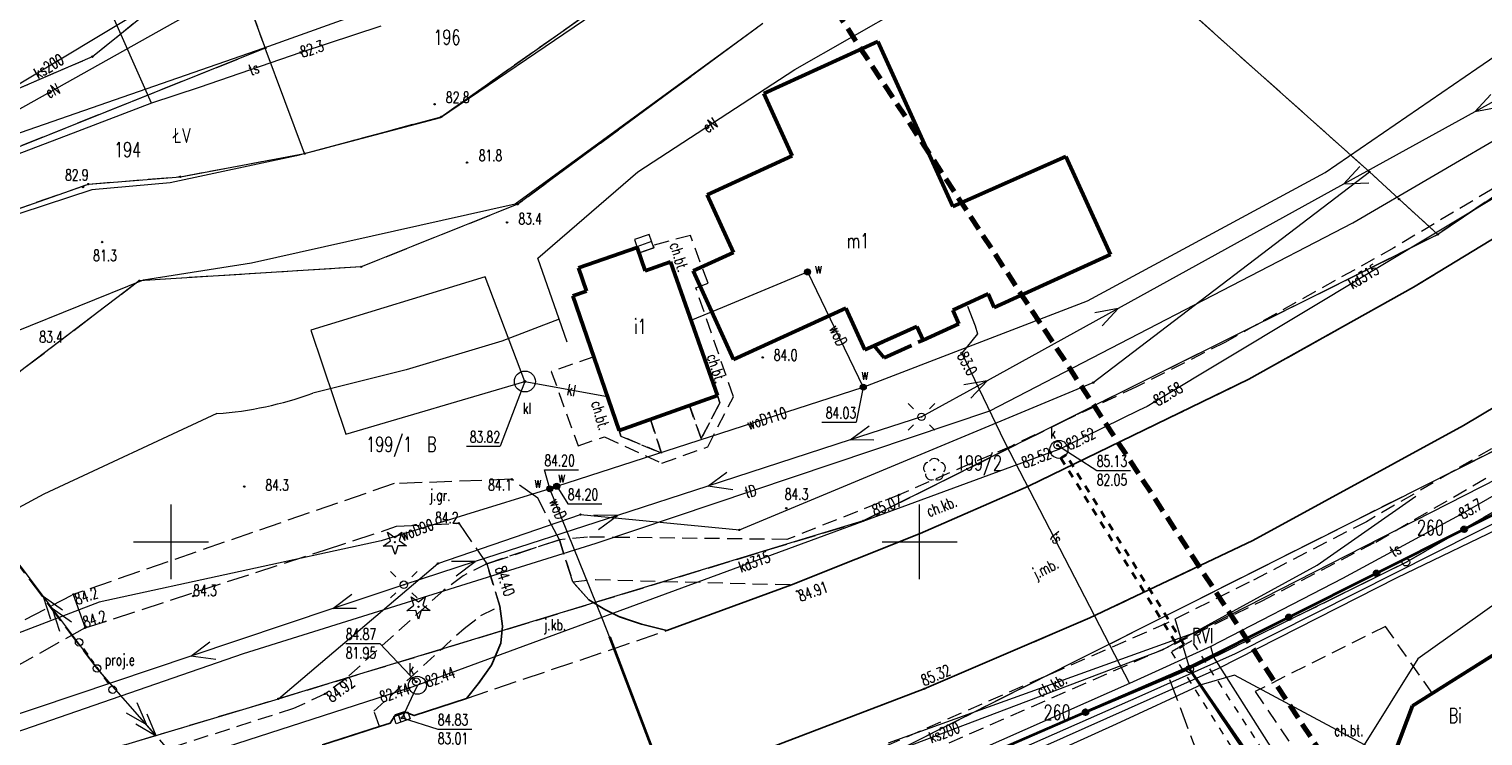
# Model space of a CAD drawing. Header units: metres. Extents: x 7395998 to 7397036, y 5813644 to 5814526.
# Tile 20 of 27: x 7396341 to 7396438, y 5814187 to 5814234. Entities that reach past the tile are written whole.
import ezdxf
from ezdxf.enums import TextEntityAlignment as Align

# ---------------------------------------------------------------- set-up
doc = ezdxf.new("R2010")
doc.units = ezdxf.units.M
doc.header["$MEASUREMENT"] = 0
for name, pattern in [('1', [0]), ('1_14', [1, -1]), ('1_OTKC', [1.5, 1, -0.5]), ('1_OTKJ', [2, 1.5, -0.5]), ('1_OTKK', [0]), ('1_OTKZ_B', [1, 0.5, -0.5]), ('1_OTWM', [1, 0.5, -0.5]), ('1_OTWP', [0]), ('1_OTZT', [1.5, 1, -0.5]), ('2', [1.5, 1, -0.5]), ('2_EGBA', [2.5, 2, -0.5]), ('2_EGBS', [0]), ('2_EGBSG', [0]), ('2_EGBU_A', [0]), ('3_SUEP_A', [0]), ('3_SUKM', [0]), ('3_SUKP', [0]), ('3_SUKS', [0]), ('3_SULO', [0]), ('3_SUPP_P', [2, 1.5, -0.5]), ('3_SUTP_A', [0]), ('3_SUWP', [0]), ('EGDE', [0]), ('EGKK', [2, 1.5, -0.5])]:
    doc.linetypes.add(name, pattern=pattern)
doc.layers.get('0').update_dxf_attribs({"color": 250, "linetype": 'CONTINUOUS', "lineweight": 100})
for name, color, linetype, lineweight in [('Dzialki', 7, 'EGDE', 18), ('EGBB_E_T_0', 7, 'CONTINUOUS', 20), ('EGBB_L_0', 7, '2_EGBU_A', 50), ('EGBC_L_3', 7, '2_EGBA', 50), ('EGBE_L_3', 7, '2_EGBS', 18), ('Kontury', 3, 'EGKK', 18), ('Numery_dzialek', 7, 'CONTINUOUS', 9), ('Numery_konturow', 3, 'CONTINUOUS', 9), ('OTK_E_T_0', 7, 'CONTINUOUS', 0), ('OTK_E_T_1', 7, 'CONTINUOUS', 0), ('OTK_L_0', 7, '1_OTKJ', 18), ('OTK_L_1', 7, '1_OTKK', 25), ('OTK_L_2', 7, '1_OTKC', 18), ('OTK_L_8', 7, 'CONTINUOUS', 35), ('OTO_L_0', 7, 'CONTINUOUS', 35), ('OTR_T_0', 7, 'CONTINUOUS', 18), ('OTR_T_1', 7, 'CONTINUOUS', 18), ('OTW_L_0', 141, '1_OTWP', 18), ('OTW_L_3', 7, 'CONTINUOUS', 18), ('OTZ_L_3', 7, '1_OTZT', 18), ('OTZ_T_0', 3, 'CONTINUOUS', 18), ('OTZ_T_1', 3, 'CONTINUOUS', 18), ('P_SUEP_L_0', 1, '3_SUPP_P', 18), ('P_SUP_E_T_3', 7, 'CONTINUOUS', 0), ('P_SUP_T_2', 7, 'CONTINUOUS', 18), ('Podzial_sekcyjny_krzyze', 7, '1', 0), ('Punkty', 7, 'CONTINUOUS', 18), ('SUE_T_3', 7, 'CONTINUOUS', 18), ('SUEP_E_T_0', 1, 'CONTINUOUS', 0), ('SUEP_L_0', 1, '3_SUEP_A', 18), ('SUK_E_T_2', 34, 'CONTINUOUS', 0), ('SUK_L_3', 34, '3_SUKM', 18), ('SUK_L_5', 34, '3_SUKS', 18), ('SUK_T_1', 34, 'CONTINUOUS', 18), ('SUKP_E_T_0', 34, 'CONTINUOUS', 0), ('SUKP_L_0', 34, '3_SUKP', 18), ('SUKR_T_0', 34, 'CONTINUOUS', 18), ('SUL_L_1', 7, '3_SULO', 35), ('SUNR_T_0', 7, 'CONTINUOUS', 18), ('SUP_E_T_1', 7, 'CONTINUOUS', 0), ('SUP_T_2', 7, 'CONTINUOUS', 18), ('SUP_T_4', 7, 'CONTINUOUS', 18), ('SUTP_E_T_0', 30, 'CONTINUOUS', 0), ('SUTP_L_0', 30, '3_SUTP_A', 18), ('SUTR_T_0', 30, 'CONTINUOUS', 18), ('SUW_E_T_2', 5, 'CONTINUOUS', 0), ('SUW_T_5', 5, 'CONTINUOUS', 18), ('SUWP_E_T_0', 5, 'CONTINUOUS', 0), ('SUWP_L_0', 5, '3_SUWP', 18), ('ZASIEG_L_0', 7, '2', 70)]:
    doc.layers.add(name, color=color, linetype=linetype, lineweight=lineweight)
doc.styles.get("Standard").update_dxf_attribs({"font": 'Simplex.SHX', "width": 0.75})

# ---------------------------------------------------------------- blocks, each defined once
blk = doc.blocks.new('GRT')
at = {"linetype": 'Continuous'}
blk.add_circle((0, 0), 0.25, dxfattribs=at)
blk = doc.blocks.new('GRO')
at = {"linetype": 'Continuous'}
blk.add_circle((0, 0), 0.045, dxfattribs=at)
blk = doc.blocks.new('2_OTRN')
at = {"linetype": 'Continuous'}
blk.add_circle((0, 0), 0.045, dxfattribs=at)
blk = doc.blocks.new('2_OTRS')
at = {"linetype": 'Continuous'}
blk.add_circle((0, 0), 0.045, dxfattribs=at)
blk = doc.blocks.new('2_OTZG')
at = {"linetype": 'Continuous'}
for p, q in [((-0.78225, -0.26495), (-0.3012, 0.09375)), ((-0.3012, 0.09375), (-0.4937, 0.6621)), ((-0.4937, 0.6621), (-0.0039, 0.31545)), ((-0.0039, 0.31545), (0.4771, 0.67415)), ((0.4771, 0.67415), (0.2988, 0.1012)), ((0.2988, 0.1012), (0.7886, -0.24545)), ((-0.18225, -0.2575), (-0.78225, -0.26495)), ((0.01025, -0.82585), (-0.18225, -0.2575)), ((0.1886, -0.2529), (0.01025, -0.82585)), ((0.7886, -0.24545), (0.1886, -0.2529))]:
    blk.add_line(p, q, dxfattribs=at)
blk.add_circle((0, 0), 0.045, dxfattribs=at)
blk = doc.blocks.new('2_OTZL')
at = {"linetype": 'Continuous'}
blk.add_circle((0, 0), 0.045, dxfattribs=at)
for centre, start, end in [((-0.357, 0.116), 102.14447, 221.86002), ((0, 0.375), 30.14012, 149.85988), ((0.357, 0.116), 318.13998, 77.85553), ((-0.22, -0.303), 174.14818, 293.85423), ((0.22, -0.303), 246.14577, 5.85182)]:
    blk.add_arc(centre, 0.375, start, end, dxfattribs=at)
blk = doc.blocks.new('4_SUPP')
at = {"linetype": 'Continuous'}
blk.add_circle((0, 0), 0.25, dxfattribs=at)
blk = doc.blocks.new('4_SUEO_W')
at = {"linetype": 'Continuous'}
for p, q in [((-0.53035, 0.53035), (-0.8839, 0.8839)), ((0.53035, 0.53035), (0.8839, 0.8839)), ((-0.53035, -0.53035), (-0.8839, -0.8839)), ((0.53035, -0.53035), (0.8839, -0.8839))]:
    blk.add_line(p, q, dxfattribs=at)
blk.add_circle((0, 0), 0.025, dxfattribs=at)
blk = doc.blocks.new('4_SUKK')
at = {"linetype": 'Continuous'}
for p, q in [((-0.5, -0.25), (-0.5, 0.25)), ((-0.5, 0.25), (0.5, 0.25)), ((-0.175, 0.25), (-0.175, -0.25)), ((0.175, 0.25), (0.175, -0.25)), ((0.5, 0.25), (0.5, -0.25)), ((0.5, -0.25), (-0.5, -0.25))]:
    blk.add_line(p, q, dxfattribs=at)
blk = doc.blocks.new('4_SUPS')
at = {"linetype": 'Continuous'}
blk.add_circle((0, 0), 0.0625, dxfattribs=at)
blk = doc.blocks.new('4_SUPW')
at = {"linetype": 'Continuous'}
blk.add_circle((0, 0), 0.25, dxfattribs=at)
blk = doc.blocks.new('4_SUWW')
at = {"linetype": 'Continuous'}
for radius in [0.2, 0.175, 0.15, 0.125, 0.1, 0.075, 0.05, 0.025, 0.00715]:
    blk.add_circle((0, 0), radius, dxfattribs=at)

msp = doc.modelspace()

# ---------------------------------------------------------------- linework, layer by layer
at = {"layer": 'Dzialki'}
for p, q in [((7396430.04, 5814224.72), (7396413.42, 5814239.58)), ((7396355.25, 5814235.8), (7396356.29, 5814232.97)), ((7396368.05, 5814228.4), (7396378.37, 5814235.68)), ((7396344.75, 5814232.41), (7396348.29, 5814235.28)), ((7396389.54, 5814234.63), (7396373.16, 5814222.55)), ((7396356.29, 5814232.97), (7396316.91, 5814217.22)), ((7396358.92, 5814225.94), (7396356.29, 5814232.97)), ((7396316.98, 5814220.53), (7396344.75, 5814232.41)), ((7396358.92, 5814225.94), (7396368.05, 5814228.4)), ((7396446.07, 5814228.28), (7396434.61, 5814220.54)), ((7396350.63, 5814224.39), (7396358.92, 5814225.94)), ((7396344.48, 5814223.9), (7396350.63, 5814224.39)), ((7396411.6, 5814210.64), (7396430.04, 5814224.72)), ((7396432.03, 5814222.9), (7396430.04, 5814224.72)), ((7396335.36, 5814220.69), (7396344.48, 5814223.9)), ((7396373.16, 5814222.55), (7396362.7, 5814218.37)), ((7396434.61, 5814220.54), (7396432.03, 5814222.9)), ((7396434.61, 5814220.54), (7396396.23, 5814201.4)), ((7396362.7, 5814218.37), (7396347.88, 5814217.44)), ((7396347.88, 5814217.44), (7396338.86, 5814210.57)), ((7396387.96, 5814200.8), (7396411.6, 5814210.64)), ((7396432.49, 5814198.64), (7396450.06, 5814208.8)), ((7396439.35, 5814206.58), (7396398.2, 5814185.88)), ((7396367.83, 5814198.56), (7396377.35, 5814201.82)), ((7396377.35, 5814201.82), (7396387.96, 5814200.8)), ((7396396.23, 5814201.4), (7396357.17, 5814189.52)), ((7396357.17, 5814189.52), (7396367.83, 5814198.56)), ((7396418.05, 5814191.51), (7396432.49, 5814198.64)), ((7396394.52, 5814181.6), (7396418.05, 5814191.51)), ((7396418.05, 5814191.51), (7396426.23, 5814179.74)), ((7396339.76, 5814184.32), (7396357.17, 5814189.52))]:
    msp.add_line(p, q, dxfattribs=at)
at = {"layer": 'EGBB_L_0', "linetype": '2_EGBU_A'}
for p, q in [((7396397.21, 5814233.43), (7396389.59, 5814229.96)), ((7396402.23, 5814222.4), (7396397.21, 5814233.43)), ((7396389.59, 5814229.96), (7396391.49, 5814225.78)), ((7396391.49, 5814225.78), (7396385.8, 5814223.19)), ((7396409.77, 5814225.74), (7396402.23, 5814222.4)), ((7396412.75, 5814219.19), (7396409.77, 5814225.74)), ((7396385.8, 5814223.19), (7396387.56, 5814219.32)), ((7396381.14, 5814219.66), (7396377.22, 5814218.31)), ((7396381.68, 5814218.11), (7396381.14, 5814219.66)), ((7396387.56, 5814219.32), (7396384.88, 5814218.1)), ((7396404.99, 5814215.65), (7396412.75, 5814219.19)), ((7396377.22, 5814218.31), (7396377.75, 5814216.75)), ((7396383.37, 5814218.7), (7396381.68, 5814218.11)), ((7396386.49, 5814209.78), (7396383.37, 5814218.7)), ((7396384.88, 5814218.1), (7396387.57, 5814212.18)), ((7396377.75, 5814216.75), (7396376.84, 5814216.43)), ((7396376.84, 5814216.43), (7396379.93, 5814207.43)), ((7396402.21, 5814215.48), (7396404.57, 5814216.56)), ((7396404.57, 5814216.56), (7396404.99, 5814215.65)), ((7396387.57, 5814212.18), (7396395.08, 5814215.6)), ((7396395.08, 5814215.6), (7396396.35, 5814212.82)), ((7396402.62, 5814214.57), (7396402.21, 5814215.48)), ((7396396.35, 5814212.82), (7396399.81, 5814214.39)), ((7396399.81, 5814214.39), (7396400.23, 5814213.48)), ((7396400.23, 5814213.48), (7396402.62, 5814214.57)), ((7396379.93, 5814207.43), (7396386.49, 5814209.78)), ((7396441.19, 5814194.25), (7396432.92, 5814189.04)), ((7396432.92, 5814189.04), (7396431.72, 5814185.86))]:
    msp.add_line(p, q, dxfattribs=at)
at = {"layer": 'EGBC_L_3', "linetype": '2_EGBA'}
for p, q in [((7396399.81, 5814214.39), (7396396.967, 5814213.1)), ((7396400.23, 5814213.48), (7396399.81, 5814214.39)), ((7396397.629, 5814212.302), (7396400.23, 5814213.48)), ((7396396.967, 5814213.1), (7396397.629, 5814212.302))]:
    msp.add_line(p, q, dxfattribs=at)
at = {"layer": 'EGBE_L_3', "linetype": '2_EGBS'}
for p, q in [((7396381.935, 5814220.531), (7396380.955, 5814220.19)), ((7396381.935, 5814220.531), (7396380.955, 5814220.19)), ((7396380.955, 5814220.19), (7396381.14, 5814219.66)), ((7396382.1, 5814220.059), (7396381.12, 5814219.718)), ((7396381.14, 5814219.66), (7396381.266, 5814219.299)), ((7396381.266, 5814219.299), (7396382.246, 5814219.64))]:
    msp.add_line(p, q, dxfattribs=at)
at = {"layer": 'EGBE_L_3', "linetype": '2_EGBSG'}
msp.add_line((7396382.246, 5814219.64), (7396381.935, 5814220.531), dxfattribs=at)
at = {"layer": 'Kontury'}
for p, q in [((7396430.04, 5814224.72), (7396413.42, 5814239.58)), ((7396355.25, 5814235.8), (7396356.29, 5814232.97)), ((7396368.05, 5814228.4), (7396378.37, 5814235.68)), ((7396344.75, 5814232.41), (7396348.29, 5814235.28)), ((7396389.54, 5814234.63), (7396373.16, 5814222.55)), ((7396356.29, 5814232.97), (7396316.91, 5814217.22)), ((7396316.98, 5814220.53), (7396344.75, 5814232.41)), ((7396358.92, 5814225.94), (7396368.05, 5814228.4)), ((7396446.07, 5814228.28), (7396434.61, 5814220.54)), ((7396350.63, 5814224.39), (7396358.92, 5814225.94)), ((7396344.48, 5814223.9), (7396350.63, 5814224.39)), ((7396432.03, 5814222.9), (7396430.04, 5814224.72)), ((7396335.36, 5814220.69), (7396344.48, 5814223.9)), ((7396373.16, 5814222.55), (7396362.7, 5814218.37)), ((7396434.61, 5814220.54), (7396432.03, 5814222.9)), ((7396396.23, 5814201.4), (7396434.61, 5814220.54)), ((7396362.7, 5814218.37), (7396347.88, 5814217.44)), ((7396347.88, 5814217.44), (7396338.86, 5814210.57)), ((7396432.49, 5814198.64), (7396450.06, 5814208.8)), ((7396439.35, 5814206.58), (7396416.94, 5814195.31)), ((7396357.17, 5814189.52), (7396396.23, 5814201.4)), ((7396418.05, 5814191.51), (7396432.49, 5814198.64)), ((7396416.94, 5814195.31), (7396398.2, 5814185.88)), ((7396418.05, 5814191.51), (7396416.94, 5814195.31)), ((7396416.67, 5814190.93), (7396418.05, 5814191.51)), ((7396423.55, 5814172.53), (7396416.67, 5814190.93)), ((7396421.28, 5814186.86), (7396418.05, 5814191.51)), ((7396339.76, 5814184.32), (7396357.17, 5814189.52))]:
    msp.add_line(p, q, dxfattribs=at)
at = {"layer": 'OTK_L_0', "linetype": '1_OTKJ'}
for p, q in [((7396433, 5814217.02), (7396441.02, 5814221.91)), ((7396422, 5814210.86), (7396433, 5814217.02)), ((7396436.34, 5814207.77), (7396450.37, 5814216.22)), ((7396407.28, 5814203.72), (7396422, 5814210.86)), ((7396422.25, 5814200.09), (7396436.34, 5814207.77)), ((7396364.9, 5814203.89), (7396343.47, 5814196.49)), ((7396372.761, 5814204.178), (7396364.9, 5814203.89)), ((7396374.492, 5814202.91), (7396372.761, 5814204.178)), ((7396400.03, 5814200.57), (7396407.28, 5814203.72)), ((7396375.94, 5814200.14), (7396374.492, 5814202.91)), ((7396360.25, 5814199.45), (7396365.07, 5814201.04)), ((7396365.07, 5814201.04), (7396369.213, 5814201.242)), ((7396369.213, 5814201.242), (7396371.09, 5814198.54)), ((7396375.94, 5814200.14), (7396371.09, 5814198.54)), ((7396371.09, 5814198.54), (7396375.94, 5814200.14)), ((7396376.83, 5814197.34), (7396375.94, 5814200.14)), ((7396391.44, 5814197.14), (7396400.03, 5814200.57)), ((7396411.38, 5814194.92), (7396422.25, 5814200.09)), ((7396344.26, 5814194.25), (7396360.25, 5814199.45)), ((7396371.09, 5814198.54), (7396371.97, 5814195.71)), ((7396377.9, 5814196.12), (7396376.83, 5814197.34)), ((7396383.11, 5814194.07), (7396391.44, 5814197.14)), ((7396334.94, 5814192.05), (7396343.47, 5814196.49)), ((7396378.97, 5814195.48), (7396377.9, 5814196.12)), ((7396371.97, 5814195.71), (7396372.14, 5814194.38)), ((7396379.96, 5814195), (7396378.97, 5814195.48)), ((7396381.42, 5814194.51), (7396379.96, 5814195)), ((7396400.31, 5814190.19), (7396411.38, 5814194.92)), ((7396344.26, 5814194.25), (7396336.37, 5814189.82)), ((7396369.74, 5814189.54), (7396383.11, 5814194.07)), ((7396372.14, 5814194.38), (7396372.02, 5814193.24)), ((7396383.11, 5814194.07), (7396381.42, 5814194.51)), ((7396372.02, 5814193.24), (7396371.4, 5814191.77)), ((7396371.4, 5814191.77), (7396370.52, 5814190.51)), ((7396370.52, 5814190.51), (7396369.74, 5814189.54)), ((7396388.13, 5814185.53), (7396400.31, 5814190.19)), ((7396366.25, 5814188.41), (7396369.74, 5814189.54)), ((7396364.64, 5814187.9), (7396365, 5814188.45)), ((7396365, 5814188.45), (7396365.6, 5814188.65)), ((7396365.6, 5814188.65), (7396366.25, 5814188.41)), ((7396360.12, 5814186.44), (7396363.92, 5814187.66)), ((7396363.92, 5814187.66), (7396364.64, 5814187.9))]:
    msp.add_line(p, q, dxfattribs=at)
at = {"layer": 'OTK_L_0', "linetype": '1_14'}
msp.add_line((7396343.47, 5814196.49), (7396344.26, 5814194.25), dxfattribs=at)
at = {"layer": 'OTK_L_1', "linetype": '1_OTKK'}
for p, q in [((7396433, 5814217.02), (7396441.02, 5814221.91)), ((7396422, 5814210.86), (7396433, 5814217.02)), ((7396450.37, 5814216.22), (7396436.34, 5814207.77)), ((7396407.28, 5814203.72), (7396422, 5814210.86)), ((7396436.34, 5814207.77), (7396422.25, 5814200.09)), ((7396400.03, 5814200.57), (7396407.28, 5814203.72)), ((7396391.44, 5814197.14), (7396400.03, 5814200.57)), ((7396422.25, 5814200.09), (7396411.38, 5814194.92)), ((7396376.83, 5814197.34), (7396377.9, 5814196.12)), ((7396383.11, 5814194.07), (7396391.44, 5814197.14)), ((7396377.9, 5814196.12), (7396378.97, 5814195.48)), ((7396372.14, 5814194.38), (7396371.97, 5814195.71)), ((7396378.97, 5814195.48), (7396379.96, 5814195)), ((7396379.96, 5814195), (7396381.42, 5814194.51)), ((7396411.38, 5814194.92), (7396400.31, 5814190.19)), ((7396372.02, 5814193.24), (7396372.14, 5814194.38)), ((7396381.42, 5814194.51), (7396383.11, 5814194.07)), ((7396371.4, 5814191.77), (7396372.02, 5814193.24)), ((7396370.52, 5814190.51), (7396371.4, 5814191.77)), ((7396369.74, 5814189.54), (7396370.52, 5814190.51)), ((7396400.31, 5814190.19), (7396388.13, 5814185.53)), ((7396366.25, 5814188.41), (7396369.74, 5814189.54)), ((7396364.64, 5814187.9), (7396365, 5814188.45)), ((7396365, 5814188.45), (7396365.6, 5814188.65)), ((7396365.6, 5814188.65), (7396366.25, 5814188.41)), ((7396360.12, 5814186.44), (7396363.92, 5814187.66)), ((7396363.92, 5814187.66), (7396364.64, 5814187.9))]:
    msp.add_line(p, q, dxfattribs=at)
at = {"layer": 'OTK_L_2', "linetype": '1_OTKC'}
for p, q in [((7396439.53, 5814224.32), (7396431.68, 5814219.65)), ((7396433, 5814217.02), (7396441.02, 5814221.91)), ((7396384.693, 5814220.474), (7396382.194, 5814219.79)), ((7396385.874, 5814217.279), (7396384.693, 5814220.474)), ((7396382.246, 5814219.64), (7396381.266, 5814219.299)), ((7396381.266, 5814219.299), (7396381.68, 5814218.11)), ((7396382.194, 5814219.79), (7396382.246, 5814219.64)), ((7396431.68, 5814219.65), (7396420.38, 5814213.31)), ((7396381.68, 5814218.11), (7396383.37, 5814218.7)), ((7396383.37, 5814218.7), (7396386.49, 5814209.78)), ((7396385.061, 5814216.967), (7396385.874, 5814217.279)), ((7396387.564, 5814209.691), (7396385.061, 5814216.967)), ((7396422, 5814210.86), (7396433, 5814217.02)), ((7396420.38, 5814213.31), (7396414.48, 5814210.36)), ((7396378.239, 5814212.356), (7396375.396, 5814211.378)), ((7396379.93, 5814207.43), (7396378.239, 5814212.356)), ((7396375.396, 5814211.378), (7396377.189, 5814206.425)), ((7396414.48, 5814210.36), (7396406.13, 5814206.4)), ((7396407.28, 5814203.72), (7396422, 5814210.86)), ((7396385.848, 5814206.341), (7396387.564, 5814209.691)), ((7396386.49, 5814209.78), (7396386.655, 5814209.284)), ((7396384.62, 5814209.11), (7396382.037, 5814208.185)), ((7396385.405, 5814206.899), (7396384.62, 5814209.11)), ((7396386.655, 5814209.284), (7396385.405, 5814206.899)), ((7396380.041, 5814207.064), (7396379.93, 5814207.43)), ((7396382.037, 5814208.185), (7396382.75, 5814205.931)), ((7396377.189, 5814206.425), (7396378.947, 5814207.021)), ((7396378.947, 5814207.021), (7396382.788, 5814205.261)), ((7396382.75, 5814205.931), (7396380.041, 5814207.064)), ((7396382.788, 5814205.261), (7396385.848, 5814206.341)), ((7396406.13, 5814206.4), (7396398.63, 5814203.14)), ((7396438.2, 5814206.22), (7396429.85, 5814201.35)), ((7396430.47, 5814199.99), (7396438.91, 5814204.87)), ((7396400.03, 5814200.57), (7396407.28, 5814203.72)), ((7396398.63, 5814203.14), (7396391.14, 5814200.16)), ((7396429.85, 5814201.35), (7396422.02, 5814197.31)), ((7396377.82, 5814200.32), (7396375.94, 5814200.14)), ((7396375.94, 5814200.14), (7396376.83, 5814197.34)), ((7396380.46, 5814200.29), (7396377.82, 5814200.32)), ((7396391.14, 5814200.16), (7396380.46, 5814200.29)), ((7396391.44, 5814197.14), (7396400.03, 5814200.57)), ((7396422.84, 5814196.05), (7396430.47, 5814199.99)), ((7396369.51, 5814197.73), (7396368.19, 5814196.76)), ((7396371.09, 5814198.54), (7396369.51, 5814197.73)), ((7396371.97, 5814195.71), (7396371.09, 5814198.54)), ((7396368.19, 5814196.76), (7396361.64, 5814190.84)), ((7396376.83, 5814197.34), (7396378.35, 5814197.48)), ((7396378.35, 5814197.48), (7396391.44, 5814197.14)), ((7396422.02, 5814197.31), (7396416.52, 5814194.57)), ((7396417.03, 5814193.17), (7396422.84, 5814196.05)), ((7396369.57, 5814194.22), (7396370.7, 5814195.08)), ((7396370.7, 5814195.08), (7396371.97, 5814195.71)), ((7396363.55, 5814188.69), (7396369.57, 5814194.22)), ((7396416.52, 5814194.57), (7396395.81, 5814185.5)), ((7396431.11, 5814194.356), (7396422.42, 5814190.004)), ((7396434.254, 5814189.881), (7396431.11, 5814194.356)), ((7396396.47, 5814184.18), (7396417.03, 5814193.17)), ((7396361.64, 5814190.84), (7396360.29, 5814189.84)), ((7396422.42, 5814190.004), (7396426.736, 5814183.603)), ((7396360.29, 5814189.84), (7396358.18, 5814188.87)), ((7396431.72, 5814185.86), (7396432.92, 5814189.04)), ((7396432.92, 5814189.04), (7396434.254, 5814189.881)), ((7396358.18, 5814188.87), (7396331.5, 5814180.31)), ((7396363.92, 5814187.66), (7396363.55, 5814188.69)), ((7396360.12, 5814186.44), (7396363.92, 5814187.66))]:
    msp.add_line(p, q, dxfattribs=at)
at = {"layer": 'OTK_L_8', "linetype": '1_OTKZ_B'}
for p, q in [((7396409.779, 5814205.805), (7396409.439, 5814205.594)), ((7396409.439, 5814205.594), (7396417.327, 5814192.919)), ((7396417.666, 5814193.13), (7396409.779, 5814205.805)), ((7396417.327, 5814192.919), (7396417.666, 5814193.13))]:
    msp.add_line(p, q, dxfattribs=at)
at = {"layer": 'OTO_L_0'}
for p, q in [((7396436.374, 5814200.846), (7396442.225, 5814203.785)), ((7396430.523, 5814197.906), (7396436.374, 5814200.846)), ((7396424.672, 5814194.967), (7396430.523, 5814197.906)), ((7396417.97, 5814191.6), (7396424.672, 5814194.967)), ((7396417.97, 5814191.6), (7396411.086, 5814188.623)), ((7396421.841, 5814185.851), (7396417.97, 5814191.6)), ((7396411.086, 5814188.623), (7396405.604, 5814186.252))]:
    msp.add_line(p, q, dxfattribs=at)
for centre in [(7396436.374, 5814200.846), (7396430.523, 5814197.906), (7396424.672, 5814194.967), (7396411.086, 5814188.623)]:
    msp.add_circle(centre, 0.17, dxfattribs=at)
at = {"layer": 'OTW_L_0', "linetype": '1_OTWP'}
for p, q in [((7396378.18, 5814235.224), (7396367.991, 5814228.331)), ((7396372.989, 5814222.575), (7396389.163, 5814234.378)), ((7396367.991, 5814228.331), (7396358.374, 5814225.775)), ((7396358.374, 5814225.775), (7396349.933, 5814223.993)), ((7396349.933, 5814223.993), (7396344.704, 5814223.518)), ((7396344.704, 5814223.518), (7396331.877, 5814219.282)), ((7396355.368, 5814218.64), (7396372.989, 5814222.575)), ((7396348.172, 5814217.497), (7396355.368, 5814218.64)), ((7396339.563, 5814214.033), (7396348.172, 5814217.497))]:
    msp.add_line(p, q, dxfattribs=at)
at = {"layer": 'OTW_L_3', "linetype": '1_OTWM'}
for p, q in [((7396418.18, 5814193.392), (7396416.814, 5814192.657)), ((7396428.382, 5814177.692), (7396418.18, 5814193.392)), ((7396416.814, 5814192.657), (7396430.21, 5814171.409))]:
    msp.add_line(p, q, dxfattribs=at)
at = {"layer": 'OTZ_L_3', "linetype": '1_OTZT'}
for p, q in [((7396386.49, 5814209.78), (7396384.62, 5814209.11)), ((7396386.655, 5814209.284), (7396386.49, 5814209.78)), ((7396384.62, 5814209.11), (7396385.405, 5814206.899)), ((7396385.405, 5814206.899), (7396386.655, 5814209.284)), ((7396382.037, 5814208.185), (7396379.93, 5814207.43)), ((7396379.93, 5814207.43), (7396380.041, 5814207.064)), ((7396382.75, 5814205.931), (7396382.037, 5814208.185)), ((7396380.041, 5814207.064), (7396382.75, 5814205.931))]:
    msp.add_line(p, q, dxfattribs=at)
at = {"layer": 'P_SUEP_L_0', "linetype": '3_SUPP_P'}
for p, q in [((7396345.06, 5814191.548), (7396324.898, 5814218.121)), ((7396364.75, 5814169.12), (7396345.06, 5814191.548))]:
    msp.add_line(p, q, dxfattribs=at)
at = {"layer": 'Podzial_sekcyjny_krzyze'}
for p, q in [((7396350, 5814197.5), (7396350, 5814202.5)), ((7396400, 5814197.5), (7396400, 5814202.5)), ((7396347.5, 5814200), (7396352.5, 5814200)), ((7396397.5, 5814200), (7396402.5, 5814200))]:
    msp.add_line(p, q, dxfattribs=at)
at = {"layer": 'SUEP_L_0', "linetype": '3_SUEP_A'}
for p, q in [((7396351.96, 5814235.67), (7396325.02, 5814220.6)), ((7396391.672, 5814231.552), (7396399.004, 5814235.735)), ((7396381.189, 5814224.707), (7396391.672, 5814231.552)), ((7396441.461, 5814231.144), (7396437.082, 5814228.729)), ((7396437.082, 5814228.729), (7396438.154, 5814229.891)), ((7396438.637, 5814229.016), (7396437.082, 5814228.729)), ((7396437.082, 5814228.729), (7396428.325, 5814223.901)), ((7396428.325, 5814223.901), (7396429.397, 5814225.063)), ((7396374.509, 5814218.959), (7396381.189, 5814224.707)), ((7396430.001, 5814223.969), (7396428.325, 5814223.901)), ((7396428.325, 5814223.901), (7396413.261, 5814215.595)), ((7396375.933, 5814214.878), (7396374.509, 5814218.959)), ((7396413.261, 5814215.595), (7396404.503, 5814210.767)), ((7396413.261, 5814215.595), (7396411.706, 5814215.309)), ((7396412.188, 5814214.433), (7396413.261, 5814215.595)), ((7396375.933, 5814214.878), (7396372.102, 5814213.397)), ((7396376.469, 5814213.342), (7396375.933, 5814214.878)), ((7396328.607, 5814213.403), (7396341.451, 5814196.341)), ((7396372.102, 5814213.397), (7396365.713, 5814211.484)), ((7396365.713, 5814211.484), (7396359.471, 5814209.929)), ((7396404.503, 5814210.767), (7396400.125, 5814208.353)), ((7396404.503, 5814210.767), (7396402.948, 5814210.48)), ((7396403.431, 5814209.605), (7396404.503, 5814210.767)), ((7396353.069, 5814208.571), (7396341.497, 5814203.179)), ((7396400.125, 5814208.353), (7396395.369, 5814206.81)), ((7396395.369, 5814206.81), (7396396.641, 5814207.748)), ((7396395.369, 5814206.81), (7396385.857, 5814203.724)), ((7396396.95, 5814206.797), (7396395.369, 5814206.81)), ((7396385.857, 5814203.724), (7396387.129, 5814204.663)), ((7396385.857, 5814203.724), (7396379.82, 5814201.766)), ((7396387.515, 5814203.474), (7396385.857, 5814203.724)), ((7396341.497, 5814203.179), (7396333.296, 5814198.769)), ((7396440.977, 5814202.57), (7396421.078, 5814192.528)), ((7396379.82, 5814201.766), (7396370.308, 5814198.681)), ((7396379.82, 5814201.766), (7396378.239, 5814201.779)), ((7396378.548, 5814200.828), (7396379.82, 5814201.766)), ((7396431.909, 5814197.619), (7396440.652, 5814201.844)), ((7396370.308, 5814198.681), (7396365.552, 5814197.138)), ((7396370.308, 5814198.681), (7396368.727, 5814198.694)), ((7396369.035, 5814197.742), (7396370.308, 5814198.681)), ((7396365.552, 5814197.138), (7396360.811, 5814195.548)), ((7396419.933, 5814191.549), (7396431.909, 5814197.619)), ((7396341.451, 5814196.341), (7396345.06, 5814191.548)), ((7396342.753, 5814195.444), (7396341.451, 5814196.341)), ((7396341.451, 5814196.341), (7396341.954, 5814194.842)), ((7396360.811, 5814195.548), (7396362.075, 5814196.499)), ((7396343.354, 5814194.645), (7396342.052, 5814195.542)), ((7396342.052, 5814195.542), (7396342.555, 5814194.043)), ((7396360.811, 5814195.548), (7396351.33, 5814192.369)), ((7396362.392, 5814195.551), (7396360.811, 5814195.548)), ((7396351.33, 5814192.369), (7396352.593, 5814193.32)), ((7396351.33, 5814192.369), (7396338.232, 5814187.977)), ((7396352.991, 5814192.135), (7396351.33, 5814192.369)), ((7396421.078, 5814192.528), (7396414.844, 5814189.749)), ((7396349.018, 5814187.039), (7396345.06, 5814191.548)), ((7396394.499, 5814180.204), (7396419.933, 5814191.549)), ((7396348.358, 5814187.791), (7396347.745, 5814189.248)), ((7396414.844, 5814189.749), (7396394.138, 5814180.62)), ((7396346.993, 5814188.588), (7396348.358, 5814187.791)), ((7396349.018, 5814187.039), (7396348.404, 5814188.496)), ((7396347.653, 5814187.836), (7396349.018, 5814187.039))]:
    msp.add_line(p, q, dxfattribs=at)
msp.add_arc((7396351.468, 5814231.891), 23.374, 273.92695, 290.02095, dxfattribs=at)
at = {"layer": 'SUK_L_3', "linetype": '3_SUKM'}
msp.add_circle((7396373.637, 5814210.712), 0.7, dxfattribs=at)
at = {"layer": 'SUK_L_5', "linetype": '3_SUKS'}
for centre in [(7396409.31, 5814206.18), (7396366.46, 5814190.42)]:
    msp.add_circle(centre, 0.6, dxfattribs=at)
at = {"layer": 'SUKP_L_0', "linetype": '3_SUKP'}
for p, q in [((7396354.41, 5814239.32), (7396335.85, 5814228.18)), ((7396442.596, 5814225.521), (7396415.714, 5814209.359)), ((7396370.987, 5814217.694), (7396359.341, 5814214.151)), ((7396373.637, 5814210.712), (7396370.987, 5814217.694)), ((7396359.341, 5814214.151), (7396361.68, 5814207.187)), ((7396361.68, 5814207.187), (7396373.637, 5814210.712)), ((7396373.637, 5814210.712), (7396379.151, 5814209.7)), ((7396415.714, 5814209.359), (7396415.2, 5814209.05)), ((7396414.661, 5814208.787), (7396409.849, 5814206.443)), ((7396415.2, 5814209.05), (7396414.661, 5814208.787)), ((7396409.849, 5814206.443), (7396409.31, 5814206.18)), ((7396408.747, 5814205.973), (7396367.023, 5814190.627)), ((7396409.31, 5814206.18), (7396408.747, 5814205.973)), ((7396426.551, 5814198.434), (7396433.15, 5814203.06)), ((7396416.229, 5814192.79), (7396426.551, 5814198.434)), ((7396386.325, 5814181.477), (7396416.229, 5814192.79)), ((7396365.889, 5814190.236), (7396324.291, 5814176.814)), ((7396366.46, 5814190.42), (7396365.889, 5814190.236)), ((7396366.46, 5814190.42), (7396366.203, 5814189.878)), ((7396367.023, 5814190.627), (7396366.46, 5814190.42)), ((7396366.203, 5814189.878), (7396365.43, 5814188.25))]:
    msp.add_line(p, q, dxfattribs=at)
at = {"layer": 'SUKR_T_0', "linetype": 'Continuous', "lineweight": 0}
for p, q in [((7396409.22, 5814206.46), (7396411.835, 5814204.765)), ((7396411.835, 5814204.765), (7396414.088, 5814204.765)), ((7396361.673, 5814193.208), (7396363.953, 5814193.208)), ((7396366.38, 5814190.66), (7396363.953, 5814193.208)), ((7396365.43, 5814188.25), (7396367.818, 5814187.493)), ((7396367.818, 5814187.493), (7396370.098, 5814187.493))]:
    msp.add_line(p, q, dxfattribs=at)
at = {"layer": 'SUL_L_1', "linetype": '3_SULO'}
msp.add_line((7396379.284, 5814193.655), (7396382.46, 5814185.342), dxfattribs=at)
at = {"layer": 'SUNR_T_0', "linetype": 'Continuous', "lineweight": 0}
for p, q in [((7396373.637, 5814210.712), (7396371.978, 5814206.384)), ((7396396.237, 5814210.334), (7396395.758, 5814207.993)), ((7396393.478, 5814207.993), (7396395.758, 5814207.993)), ((7396369.725, 5814206.384), (7396371.978, 5814206.384)), ((7396375.299, 5814203.548), (7396374.941, 5814204.811)), ((7396374.941, 5814204.811), (7396377.221, 5814204.811)), ((7396375.761, 5814203.716), (7396376.502, 5814202.544)), ((7396376.502, 5814202.544), (7396378.782, 5814202.544))]:
    msp.add_line(p, q, dxfattribs=at)
at = {"layer": 'SUP_T_2', "linetype": 'Continuous', "lineweight": 0}
for p, q in [((7396344.149, 5814192.882), (7396344.438, 5814192.474)), ((7396344.637, 5814192.194), (7396344.835, 5814191.914)), ((7396345.034, 5814191.634), (7396345.233, 5814191.354)), ((7396345.522, 5814190.946), (7396345.811, 5814190.538))]:
    msp.add_line(p, q, dxfattribs=at)
at = {"layer": 'SUTP_L_0', "linetype": '3_SUTP_A'}
for p, q in [((7396348.69, 5814229.31), (7396345.78, 5814235.88)), ((7396428.944, 5814221.302), (7396452.887, 5814235.358)), ((7396364.01, 5814234.45), (7396358.66, 5814232.69)), ((7396358.66, 5814232.69), (7396351.89, 5814230.36)), ((7396351.89, 5814230.36), (7396348.69, 5814229.31)), ((7396348.69, 5814229.31), (7396343, 5814227.13)), ((7396343, 5814227.13), (7396338.62, 5814225.45)), ((7396404.699, 5814208.759), (7396428.944, 5814221.302)), ((7396403.195, 5814215.752), (7396403.72, 5814214.44)), ((7396403.72, 5814214.44), (7396403.87, 5814213.89)), ((7396403.87, 5814213.89), (7396402.82, 5814212.61)), ((7396402.82, 5814212.61), (7396405.66, 5814206.69)), ((7396378.403, 5814199.915), (7396404.699, 5814208.759)), ((7396405.66, 5814206.69), (7396414.023, 5814190.533)), ((7396444.4, 5814206.59), (7396436.11, 5814201.81)), ((7396440.634, 5814205.274), (7396418.501, 5814193.966)), ((7396436.11, 5814201.81), (7396428.25, 5814197.55)), ((7396447.278, 5814202.149), (7396433.273, 5814192.191)), ((7396354.83, 5814192.551), (7396378.403, 5814199.915)), ((7396428.25, 5814197.55), (7396419.46, 5814193.01)), ((7396418.501, 5814193.966), (7396397.911, 5814186.56)), ((7396419.46, 5814193.01), (7396414.023, 5814190.533)), ((7396419.64, 5814192.35), (7396419.46, 5814193.01)), ((7396332.704, 5814184.884), (7396354.83, 5814192.551)), ((7396427.33, 5814180.24), (7396419.64, 5814192.35)), ((7396433.273, 5814192.191), (7396429.574, 5814186.264)), ((7396414.023, 5814190.533), (7396404.12, 5814186.15))]:
    msp.add_line(p, q, dxfattribs=at)
at = {"layer": 'SUWP_L_0', "linetype": '3_SUWP'}
for p, q in [((7396437.228, 5814231.62), (7396450.356, 5814240.618)), ((7396356.224, 5814232.992), (7396375.756, 5814240.026)), ((7396324.85, 5814222.13), (7396356.224, 5814232.992)), ((7396427.08, 5814224.67), (7396437.228, 5814231.62)), ((7396411.208, 5814216.095), (7396427.08, 5814224.67)), ((7396386.847, 5814215.688), (7396392.513, 5814218.029)), ((7396392.513, 5814218.029), (7396394.031, 5814214.904)), ((7396384.734, 5814214.8), (7396386.847, 5814215.688)), ((7396396.237, 5814210.334), (7396411.208, 5814216.095)), ((7396394.031, 5814214.904), (7396396.237, 5814210.334)), ((7396375.761, 5814203.716), (7396396.237, 5814210.334)), ((7396375.299, 5814203.548), (7396364.04, 5814200.069)), ((7396375.299, 5814203.548), (7396375.761, 5814203.716)), ((7396378.851, 5814194.787), (7396375.299, 5814203.548)), ((7396364.04, 5814200.069), (7396345.209, 5814195.967)), ((7396345.209, 5814195.967), (7396330.345, 5814190.317)), ((7396379.284, 5814193.655), (7396378.851, 5814194.787)), ((7396382.46, 5814185.342), (7396379.284, 5814193.655)), ((7396421.026, 5814191.098), (7396418.808, 5814190.444)), ((7396432.201, 5814185.098), (7396421.026, 5814191.098)), ((7396418.808, 5814190.444), (7396413.124, 5814187.817)), ((7396413.124, 5814187.817), (7396395.008, 5814179.655))]:
    msp.add_line(p, q, dxfattribs=at)
at = {"layer": 'ZASIEG_L_0', "linetype": '2'}
msp.add_line((7396386.17, 5814248.1), (7396444.37, 5814159.04), dxfattribs=at)

# ---------------------------------------------------------------- block references
at = {"layer": 'OTR_T_0', "rotation": 269.9999974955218}
for p in [(7396398.63, 5814203.14), (7396371.09, 5814198.54), (7396391.8, 5814196.7), (7396360.29, 5814189.84)]:
    msp.add_blockref('2_OTRS', p, dxfattribs=at)
at = {"layer": 'OTR_T_0'}
msp.add_blockref('2_OTRS', (7396400.31, 5814190.19), dxfattribs=at)
at = {"layer": 'OTR_T_1'}
for p in [(7396367.603, 5814229.231), (7396369.771, 5814225.338), (7396344.113, 5814223.704), (7396372.444, 5814221.339), (7396345.401, 5814220.03), (7396389.525, 5814212.319), (7396354.895, 5814203.69), (7396372.761, 5814204.178), (7396391.09, 5814202.25), (7396369.213, 5814201.242), (7396343.47, 5814196.49), (7396351.485, 5814196.379), (7396344.26, 5814194.25)]:
    msp.add_blockref('2_OTRN', p, dxfattribs=at)
at = {"layer": 'OTZ_T_0'}
msp.add_blockref('2_OTZL', (7396400.99, 5814204.82), dxfattribs=at)
at = {"layer": 'OTZ_T_1'}
for p in [(7396364.95, 5814199.98), (7396366.53, 5814195.67)]:
    msp.add_blockref('2_OTZG', p, dxfattribs=at)
at = {"layer": 'P_SUP_T_2'}
msp.add_blockref('4_SUPP', (7396345.06, 5814191.548), dxfattribs=at)
at = {"layer": 'Punkty'}
for name, p in [('GRO', (7396356.29, 5814232.97)), ('GRO', (7396344.75, 5814232.41)), ('GRO', (7396368.05, 5814228.4)), ('GRO', (7396358.92, 5814225.94)), ('GRO', (7396344.48, 5814223.9)), ('GRO', (7396350.63, 5814224.39)), ('GRO', (7396430.04, 5814224.72)), ('GRO', (7396432.03, 5814222.9)), ('GRO', (7396373.16, 5814222.55)), ('GRO', (7396434.61, 5814220.54)), ('GRO', (7396362.7, 5814218.37)), ('GRO', (7396347.88, 5814217.44)), ('GRO', (7396411.6, 5814210.64)), ('GRO', (7396377.35, 5814201.82)), ('GRO', (7396387.96, 5814200.8)), ('GRO', (7396396.23, 5814201.4)), ('GRT', (7396432.49, 5814198.64)), ('GRO', (7396367.83, 5814198.56)), ('GRT', (7396418.05, 5814191.51)), ('GRO', (7396357.17, 5814189.52))]:
    msp.add_blockref(name, p, dxfattribs=at)
at = {"layer": 'SUE_T_3'}
for name, p in [('4_SUEO_W', (7396400.125, 5814208.353)), ('4_SUPP', (7396400.125, 5814208.353)), ('4_SUEO_W', (7396365.552, 5814197.138)), ('4_SUPP', (7396365.552, 5814197.138))]:
    msp.add_blockref(name, p, dxfattribs=at)
at = {"layer": 'SUK_T_1', "rotation": 18.69465487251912}
msp.add_blockref('4_SUKK', (7396365.43, 5814188.25), dxfattribs=at)
at = {"layer": 'SUKR_T_0'}
for p in [(7396415.714, 5814209.359), (7396409.22, 5814206.46), (7396409.849, 5814206.443), (7396408.747, 5814205.973), (7396365.889, 5814190.236), (7396366.38, 5814190.66), (7396367.023, 5814190.627), (7396365.43, 5814188.25)]:
    msp.add_blockref('4_SUPS', p, dxfattribs=at)
at = {"layer": 'SUNR_T_0'}
for p in [(7396373.637, 5814210.712), (7396396.237, 5814210.334), (7396375.299, 5814203.548), (7396375.761, 5814203.716)]:
    msp.add_blockref('4_SUPS', p, dxfattribs=at)
at = {"layer": 'SUP_T_2'}
for p in [(7396400.125, 5814208.353), (7396365.552, 5814197.138), (7396343.86, 5814193.29), (7396346.1, 5814190.13)]:
    msp.add_blockref('4_SUPP', p, dxfattribs=at)
at = {"layer": 'SUP_T_4'}
for p in [(7396409.22, 5814206.46), (7396366.38, 5814190.66)]:
    msp.add_blockref('4_SUPW', p, dxfattribs=at)
at = {"layer": 'SUTR_T_0'}
for p in [(7396358.66, 5814232.69), (7396402.82, 5814212.61), (7396436.11, 5814201.81)]:
    msp.add_blockref('4_SUPS', p, dxfattribs=at)
at = {"layer": 'SUW_T_5'}
for p in [(7396392.513, 5814218.029), (7396396.237, 5814210.334), (7396375.299, 5814203.548), (7396375.761, 5814203.716)]:
    msp.add_blockref('4_SUWW', p, dxfattribs=at)

# ---------------------------------------------------------------- texts
at = {"layer": 'EGBB_E_T_0', "width": 0.7}
for s, p in [('m1', (7396395.879, 5814220.111)), ('i1', (7396381.336, 5814214.415))]:
    msp.add_text(s, height=1, dxfattribs=at).set_placement(p, align=Align.MIDDLE)
at = {"layer": 'Numery_dzialek', "width": 0.7}
for s, p in [('196', (7396367.529, 5814234.211)), ('194', (7396346.202, 5814226.7)), ('199/1', (7396363.041, 5814207.017)), ('199/2', (7396402.44, 5814205.77)), ('260', (7396433.22, 5814201.45)), ('260', (7396408.281, 5814189.117))]:
    msp.add_text(s, height=1, dxfattribs=at).set_placement(p, align=Align.TOP_LEFT)
at = {"layer": 'Numery_konturow', "width": 0.7}
for s, p in [('ŁV', (7396350.162, 5814227.643)), ('B', (7396367.096, 5814207.017)), ('Bi', (7396435.34, 5814188.9))]:
    msp.add_text(s, height=1, dxfattribs=at).set_placement(p, align=Align.TOP_LEFT)
msp.add_text('RVI', height=1, dxfattribs=at).set_placement((7396419.612, 5814194.239), align=Align.TOP_RIGHT)
at = {"layer": 'OTK_E_T_0', "lineweight": 9, "width": 0.7}
for s, rotation, p in [('j.gr.', 359.15748, (7396367.965, 5814203.016)), ('j.mb.', 26.47511, (7396408.452, 5814198.133))]:
    msp.add_text(s, height=0.75, rotation=rotation, dxfattribs=at).set_placement(p, align=Align.MIDDLE)
msp.add_text('j.kb.', height=0.75, dxfattribs=at).set_placement((7396375.651, 5814194.36), align=Align.MIDDLE)
at = {"layer": 'OTK_E_T_1', "lineweight": 9, "width": 0.7}
for s, rotation, p in [('ch.bt.', 287.13299, (7396383.945, 5814219.021)), ('ch.bt.', 287.70043, (7396386.438, 5814211.576)), ('ch.kb.', 21.12473, (7396401.469, 5814202.375)), ('ch.kb.', 27.71851, (7396408.83, 5814190.437))]:
    msp.add_text(s, height=0.75, rotation=rotation, dxfattribs=at).set_placement(p, align=Align.MIDDLE)
msp.add_text('ch.bt.', height=0.75, rotation=286.13988, dxfattribs=at).set_placement((7396378.769, 5814209.502), align=Align.TOP_LEFT)
msp.add_text('ch.bt.', height=0.75, dxfattribs=at).set_placement((7396427.68, 5814187.78), align=Align.TOP_LEFT)
at = {"layer": 'OTR_T_0', "lineweight": 9, "width": 0.7}
msp.add_text('85.07', height=0.75, rotation=20.83177, dxfattribs=at).set_placement((7396398.63, 5814203.14), align=Align.TOP_RIGHT)
for s, rotation, p in [('84.40', 288.57194, (7396371.631, 5814198.227)), ('85.32', 23.13611, (7396400.294, 5814190.356))]:
    msp.add_text(s, height=0.75, rotation=rotation, dxfattribs=at).set_placement(p)
for s, rotation, p in [('84.91', 20.30639, (7396391.8, 5814196.7)), ('84.92', 36.52885, (7396360.29, 5814189.84))]:
    msp.add_text(s, height=0.75, rotation=rotation, dxfattribs=at).set_placement(p, align=Align.TOP_LEFT)
at = {"layer": 'OTR_T_1', "lineweight": 9, "width": 0.7}
for s, p in [('82.8', (7396368.361, 5814229.315)), ('82.9', (7396342.92, 5814224.133)), ('84.0', (7396390.262, 5814212.104)), ('84.3', (7396351.485, 5814196.379))]:
    msp.add_text(s, height=0.75, dxfattribs=at).set_placement(p)
for s, p in [('81.8', (7396370.549, 5814226.179)), ('83.4', (7396373.201, 5814221.949)), ('81.3', (7396344.805, 5814219.505)), ('83.4', (7396341.202, 5814214.065)), ('84.3', (7396356.305, 5814204.174)), ('84.3', (7396390.997, 5814203.565))]:
    msp.add_text(s, height=0.75, dxfattribs=at).set_placement(p, align=Align.TOP_LEFT)
msp.add_text('84.1', height=0.75, dxfattribs=at).set_placement((7396372.761, 5814204.178), align=Align.TOP_RIGHT)
msp.add_text('84.2', height=0.75, dxfattribs=at).set_placement((7396369.213, 5814201.242), align=Align.RIGHT)
msp.add_text('84.2', height=0.75, rotation=19.05032, dxfattribs=at).set_placement((7396343.47, 5814196.49), align=Align.TOP_LEFT)
msp.add_text('84.2', height=0.75, rotation=18.0147, dxfattribs=at).set_placement((7396344.26, 5814194.25))
at = {"layer": 'P_SUP_E_T_3', "lineweight": 9, "width": 0.7}
msp.add_text('proj.e', height=0.75, dxfattribs=at).set_placement((7396345.584, 5814191.75))
at = {"layer": 'SUEP_E_T_0', "lineweight": 9, "width": 0.7}
for rotation, p in [(26.22196, (7396342.082, 5814230.147)), (33.14302, (7396385.995, 5814227.845))]:
    msp.add_text('eN', height=0.75, rotation=rotation, dxfattribs=at).set_placement(p, align=Align.MIDDLE)
at = {"layer": 'SUK_E_T_2', "lineweight": 9, "width": 0.7}
msp.add_text('kl', height=0.75, dxfattribs=at).set_placement((7396373.487, 5814208.544))
at = {"layer": 'SUKP_E_T_0', "lineweight": 9, "width": 0.7}
for s, rotation, p in [('ks200', 31.07522, (7396341.832, 5814231.77)), ('kd315', 31.01506, (7396429.639, 5814217.731)), ('kl', 349.60089, (7396376.743, 5814210.142)), ('kd315', 20.19325, (7396388.958, 5814198.671)), ('ks200', 20.72194, (7396401.645, 5814187.273))]:
    msp.add_text(s, height=0.75, rotation=rotation, dxfattribs=at).set_placement(p, align=Align.MIDDLE)
at = {"layer": 'SUKR_T_0', "lineweight": 9, "width": 0.7}
for s, rotation, p in [('82.58', 31.01506, (7396415.714, 5814209.359)), ('82.52', 25.97842, (7396409.849, 5814206.443)), ('82.44', 20.19325, (7396367.023, 5814190.627))]:
    msp.add_text(s, height=0.75, rotation=rotation, dxfattribs=at).set_placement(p, align=Align.MIDDLE_LEFT)
for s, rotation, p in [('82.52', 20.9508, (7396408.747, 5814205.973)), ('82.44', 17.99093, (7396365.889, 5814190.236))]:
    msp.add_text(s, height=0.75, rotation=rotation, dxfattribs=at).set_placement(p, align=Align.MIDDLE_RIGHT)
for s, p in [('85.13', (7396411.835, 5814205.765)), ('82.05', (7396411.835, 5814204.515)), ('84.87', (7396361.673, 5814194.208)), ('81.95', (7396361.673, 5814192.958)), ('84.83', (7396367.818, 5814188.493)), ('83.01', (7396367.818, 5814187.243))]:
    msp.add_text(s, height=0.75, dxfattribs=at).set_placement(p, align=Align.TOP_LEFT)
at = {"layer": 'SUNR_T_0', "lineweight": 9, "width": 0.7}
for s, p in [('84.03', (7396395.758, 5814208.243)), ('83.82', (7396371.978, 5814206.634))]:
    msp.add_text(s, height=0.75, dxfattribs=at).set_placement(p, align=Align.RIGHT)
for p in [(7396374.941, 5814205.061), (7396376.502, 5814202.794)]:
    msp.add_text('84.20', height=0.75, dxfattribs=at).set_placement(p)
at = {"layer": 'SUP_E_T_1', "lineweight": 9, "width": 0.7}
for p in [(7396408.721, 5814206.895), (7396365.86, 5814191.15)]:
    msp.add_text('k', height=0.75, dxfattribs=at).set_placement(p)
at = {"layer": 'SUTP_E_T_0', "lineweight": 9, "width": 0.7}
for s, rotation, p in [('ts', 18.99169, (7396355.521, 5814231.61)), ('tD', 14.36027, (7396388.707, 5814203.38)), ('ts', 308.664, (7396409.15, 5814200.283)), ('ts', 28.17859, (7396431.767, 5814199.457))]:
    msp.add_text(s, height=0.75, rotation=rotation, dxfattribs=at).set_placement(p, align=Align.MIDDLE)
at = {"layer": 'SUTR_T_0', "lineweight": 9, "width": 0.7}
for s, rotation, p in [('82.3', 18.20977, (7396358.66, 5814232.69)), ('83.0', 298.02012, (7396402.82, 5814212.61)), ('83.7', 30.08875, (7396436.11, 5814201.81))]:
    msp.add_text(s, height=0.75, rotation=rotation, dxfattribs=at).set_placement(p, align=Align.MIDDLE_LEFT)
at = {"layer": 'SUW_E_T_2', "lineweight": 9, "width": 0.7}
for p in [(7396392.99, 5814218.674), (7396396.101, 5814211.577), (7396375.843, 5814204.725), (7396374.254, 5814204.369)]:
    msp.add_text('w', height=0.75, dxfattribs=at).set_placement(p, align=Align.TOP_LEFT)
at = {"layer": 'SUWP_E_T_0', "lineweight": 9, "width": 0.7}
for s, rotation, p in [('woD', 295.77383, (7396394.572, 5814213.783)), ('woD110', 17.91325, (7396389.786, 5814208.249)), ('woD', 291.80141, (7396375.844, 5814202.203)), ('woD90', 20.81133, (7396366.418, 5814200.804))]:
    msp.add_text(s, height=0.75, rotation=rotation, dxfattribs=at).set_placement(p, align=Align.MIDDLE)

doc.saveas('drawing.dxf')
